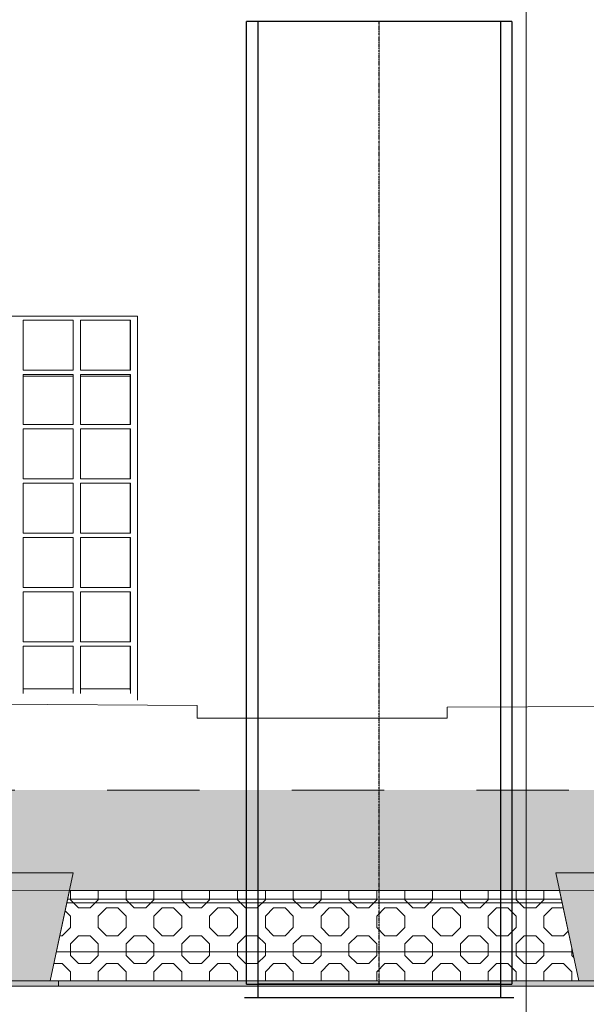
# Model space of a CAD drawing. Header units: millimetres. Extents: x -47038 to 86296, y -75637 to 48966.
# Tile 150 of 174: x 52503 to 53976, y 40690 to 43251. Entities that reach past the tile are written whole.
import ezdxf

# ---------------------------------------------------------------- set-up
doc = ezdxf.new("R2010")
doc.units = ezdxf.units.MM
for name, pattern in [('DASHDOT', [1, 0.5, -0.25, 0, -0.25]), ('Kropki i Kreski', [0]), ('Przerywana (2)', [48, 24, -24])]:
    doc.linetypes.add(name, pattern=pattern)
for name, color, linetype, lineweight, true_color in [('0_Nr_pióra__95', 7, 'Continuous', 20, 0x7c7c7c), ('280-A Dachy Powłoki_Nr_pióra__95', 7, 'Continuous', 20, 0x7c7c7c), ('410-K Osie główne_Nr_pióra__95', 7, 'Continuous', 20, 0x7c7c7c), ('450-K Belki nośne_Nr_pióra__95', 7, 'Continuous', 25, 0x7c7c7c), ('460 - Stropy_Nr_pióra__95', 7, 'Continuous', 20, 0x7c7c7c), ('Rozbiórka_Okna Archicada_Nr_pióra__95', 7, 'Continuous', 25, 0x7c7c7c)]:
    doc.layers.add(name, color=color, linetype=linetype, lineweight=lineweight, true_color=true_color)
for name, color, linetype, lineweight in [('450-K Belki_Nr_pióra__13', 7, 'Continuous', 25), ('FLUID-LWA', 10, 'Continuous', 30), ('Nowe_420 - Wełna mineralna_Nr_pióra__93', 9, 'Continuous', 20), ('Nowe_Okna Archicada_Nr_pióra__93', 9, 'Continuous', 20), ('Rozbiórka_Okna Archicada_Nr_pióra__93', 9, 'Continuous', 20), ('XREF', 8, 'Continuous', 9)]:
    doc.layers.add(name, color=color, linetype=linetype, lineweight=lineweight)
doc.layers.add('FLUID-LWA-INS', color=10, linetype='Continuous')
doc.layers.add('FLUID-LWA-SYM', color=7, linetype='Continuous')

# ---------------------------------------------------------------- blocks, each defined once
blk = doc.blocks.new('A$C67FE79C0')
at = {"layer": '280-A Dachy Powłoki_Nr_pióra__95', "linetype": 'Continuous', "lineweight": 5}
for points in [[(2971.45, 546.91), (24.72, 546.59), (24.72, 545.08), (2971.45, 545.41)], [(24.72, 545.08), (24.72, 520.99), (156.12, 521.01), (155.24, 525.13), (177.24, 525.13), (176.36, 521.01), (307.01, 521.02), (306.14, 525.13), (328.14, 525.13), (327.26, 521.03), (457, 521.04), (456.12, 525.13), (478.12, 525.13), (477.25, 521.04), (609.45, 521.06), (608.58, 525.13), (630.58, 525.13), (629.71, 521.06), (758.24, 521.07), (757.37, 525.13), (779.37, 525.13), (778.51, 521.08), (905.7, 521.09), (904.84, 525.13), (926.84, 525.13), (925.98, 521.09), (1058.53, 521.11), (1057.67, 525.13), (1079.67, 525.13), (1078.81, 521.11), (1207.44, 521.12), (1206.58, 525.13), (1228.58, 525.13), (1227.73, 521.13), (1358.14, 521.14), (1357.28, 525.13), (1379.28, 525.13), (1378.43, 521.14), (1515.84, 521.16), (1514.99, 525.13), (1536.99, 525.13), (1536.14, 521.16), (1673.31, 521.17), (1672.46, 525.13), (1694.46, 525.13), (1693.62, 521.18), (1792.42, 521.19), (1791.5, 525.13), (1827.5, 525.13), (1826.59, 521.19), (1959.72, 521.21), (1958.88, 525.13), (1980.88, 525.13), (1980.04, 521.21), (2110.56, 521.22), (2109.73, 525.13), (2131.73, 525.13), (2130.89, 521.22), (2261.08, 521.24), (2260.18, 525.13), (2296.18, 525.13), (2295.28, 521.24), (2394.9, 521.25), (2394, 525.13), (2430, 525.13), (2429.11, 521.26), (2561.6, 521.27), (2560.77, 525.13), (2582.77, 525.13), (2581.95, 521.27), (2712.14, 521.29), (2711.32, 525.13), (2733.32, 525.13), (2732.5, 521.29), (2862.17, 521.31), (2861.35, 525.13), (2883.35, 525.13), (2882.54, 521.31), (2971.45, 521.32), (2971.45, 545.41)], [(778.4, 520.57), (905.81, 520.59), (905.7, 521.09), (778.51, 521.08)]]:
    blk.add_hatch(color=8, dxfattribs=at).paths.add_polyline_path(points)
at = {"layer": '450-K Belki nośne_Nr_pióra__95', "linetype": 'Continuous', "lineweight": 5}
for points in [[(757.37, 525.13), (763.37, 497.03), (773.37, 497.02), (779.37, 525.13)], [(904.84, 525.13), (910.84, 497.03), (920.84, 497.02), (926.84, 525.13)]]:
    blk.add_hatch(color=8, dxfattribs=at).paths.add_polyline_path(points)
at = {"color": 8, "lineweight": 5}
for p, q in [((778.39, 520.51), (773.37, 497.03)), ((905.83, 520.53), (778.39, 520.51)), ((910.84, 497.03), (905.83, 520.53)), ((773.37, 497.03), (910.84, 497.03))]:
    blk.add_line(p, q, dxfattribs=at)
at = {"layer": '0_Nr_pióra__95', "color": 8, "linetype": 'Continuous', "lineweight": 5}
for p, q in [((551.63, 570.37), (811.58, 568.66)), ((811.58, 568.66), (811.58, 565.37)), ((876.58, 568.24), (1415.1, 570.37)), ((876.58, 565.37), (876.58, 568.24)), ((811.58, 565.37), (876.58, 565.37))]:
    blk.add_line(p, q, dxfattribs=at)
at = {"layer": '280-A Dachy Powłoki_Nr_pióra__95', "color": 8, "linetype": 'Continuous', "lineweight": 5}
for p, q in [((779.38, 654.31), (766.39, 654.31)), ((794.23, 654.31), (781.23, 654.31)), ((779.38, 573.02), (766.39, 573.02)), ((794.23, 573.02), (781.23, 573.02)), ((2972.22, 520.82), (23.28, 520.49))]:
    blk.add_line(p, q, dxfattribs=at)
at = {"layer": '280-A Dachy Powłoki_Nr_pióra__95', "color": 8, "linetype": 'Przerywana (2)', "lineweight": 5}
blk.add_line((2972.22, 546.91), (23.28, 546.59), dxfattribs=at)
at = {"layer": '410-K Osie główne_Nr_pióra__95', "color": 8, "linetype": 'Continuous', "lineweight": 5}
blk.add_line((897.12, 900), (897.12, -300), dxfattribs=at)
at = {"layer": '450-K Belki nośne_Nr_pióra__95', "color": 8, "linetype": 'Continuous', "lineweight": 5}
for p, q in [((757.37, 525.13), (779.37, 525.13)), ((779.37, 525.13), (773.37, 497.02)), ((904.84, 525.13), (910.84, 497.03)), ((904.84, 525.13), (926.84, 525.13)), ((763.37, 497.03), (773.37, 497.02)), ((910.84, 497.03), (920.84, 497.02))]:
    blk.add_line(p, q, dxfattribs=at)
at = {"layer": '450-K Belki_Nr_pióra__13', "color": 8, "linetype": 'Continuous', "lineweight": 5}
blk.add_line((777.92, 518.32), (906.3, 518.32), dxfattribs=at)
at = {"layer": '460 - Stropy_Nr_pióra__95', "color": 8, "linetype": 'Continuous', "lineweight": 5}
for p, q in [((906.5, 517.37), (777.72, 517.37)), ((909.23, 504.57), (774.98, 504.57))]:
    blk.add_line(p, q, dxfattribs=at)
at = {"layer": 'Nowe_420 - Wełna mineralna_Nr_pióra__93', "color": 8, "linetype": 'Continuous', "lineweight": 5}
for p, q in [((778.39, 520.51), (773.37, 497.03)), ((905.83, 520.53), (778.39, 520.51)), ((778.64, 518.14), (778.64, 520.51)), ((785.88, 518.14), (785.88, 520.51)), ((793.12, 518.14), (793.12, 520.51)), ((800.37, 518.14), (800.37, 520.51)), ((807.61, 518.14), (807.61, 520.52)), ((814.85, 518.14), (814.85, 520.52)), ((822.09, 518.14), (822.09, 520.52)), ((829.34, 518.14), (829.34, 520.52)), ((836.58, 518.14), (836.58, 520.52)), ((843.82, 518.14), (843.82, 520.52)), ((851.06, 518.14), (851.06, 520.52)), ((858.31, 518.14), (858.31, 520.52)), ((865.55, 518.14), (865.55, 520.52)), ((872.79, 518.14), (872.79, 520.52)), ((880.03, 518.14), (880.03, 520.52)), ((887.28, 518.14), (887.28, 520.52)), ((894.52, 518.14), (894.52, 520.53)), ((901.76, 518.14), (901.76, 520.53)), ((910.84, 497.03), (905.83, 520.53)), ((778.64, 518.14), (780.76, 516.02)), ((783.76, 516.02), (785.88, 518.14)), ((793.12, 518.14), (795.24, 516.02)), ((798.24, 516.02), (800.37, 518.14)), ((807.61, 518.14), (809.73, 516.02)), ((812.73, 516.02), (814.85, 518.14)), ((822.09, 518.14), (824.21, 516.02)), ((827.21, 516.02), (829.34, 518.14)), ((836.58, 518.14), (838.7, 516.02)), ((841.7, 516.02), (843.82, 518.14)), ((851.06, 518.14), (853.19, 516.02)), ((856.19, 516.02), (858.31, 518.14)), ((865.55, 518.14), (867.67, 516.02)), ((870.67, 516.02), (872.79, 518.14)), ((880.03, 518.14), (882.16, 516.02)), ((885.16, 516.02), (887.28, 518.14)), ((894.52, 518.14), (896.64, 516.02)), ((899.64, 516.02), (901.76, 518.14)), ((777.27, 515.27), (778.64, 513.9)), ((780.76, 516.02), (783.76, 516.02)), ((785.88, 513.9), (788, 516.02)), ((788, 516.02), (791, 516.02)), ((791, 516.02), (793.12, 513.9)), ((795.24, 516.02), (798.24, 516.02)), ((800.37, 513.9), (802.49, 516.02)), ((802.49, 516.02), (805.49, 516.02)), ((805.49, 516.02), (807.61, 513.9)), ((809.73, 516.02), (812.73, 516.02)), ((814.85, 513.9), (816.97, 516.02)), ((816.97, 516.02), (819.97, 516.02)), ((819.97, 516.02), (822.09, 513.9)), ((824.21, 516.02), (827.21, 516.02)), ((829.34, 513.9), (831.46, 516.02)), ((831.46, 516.02), (834.46, 516.02)), ((834.46, 516.02), (836.58, 513.9)), ((838.7, 516.02), (841.7, 516.02)), ((843.82, 513.9), (845.94, 516.02)), ((845.94, 516.02), (848.94, 516.02)), ((848.94, 516.02), (851.06, 513.9)), ((853.19, 516.02), (856.19, 516.02)), ((858.31, 513.9), (860.43, 516.02)), ((860.43, 516.02), (863.43, 516.02)), ((863.43, 516.02), (865.55, 513.9)), ((867.67, 516.02), (870.67, 516.02)), ((872.79, 513.9), (874.91, 516.02)), ((874.91, 516.02), (877.91, 516.02)), ((877.91, 516.02), (880.03, 513.9)), ((882.16, 516.02), (885.16, 516.02)), ((887.28, 513.9), (889.4, 516.02)), ((889.4, 516.02), (892.4, 516.02)), ((892.4, 516.02), (894.52, 513.9)), ((896.64, 516.02), (899.64, 516.02)), ((901.76, 513.9), (903.88, 516.02)), ((903.88, 516.02), (906.79, 516.02)), ((778.64, 510.9), (778.64, 513.9)), ((785.88, 510.9), (785.88, 513.9)), ((793.12, 510.9), (793.12, 513.9)), ((800.37, 510.9), (800.37, 513.9)), ((807.61, 510.9), (807.61, 513.9)), ((814.85, 510.9), (814.85, 513.9)), ((822.09, 510.9), (822.09, 513.9)), ((829.34, 510.9), (829.34, 513.9)), ((836.58, 510.9), (836.58, 513.9)), ((843.82, 510.9), (843.82, 513.9)), ((851.06, 510.9), (851.06, 513.9)), ((858.31, 510.9), (858.31, 513.9)), ((865.55, 510.9), (865.55, 513.9)), ((872.79, 510.9), (872.79, 513.9)), ((880.03, 510.9), (880.03, 513.9)), ((887.28, 510.9), (887.28, 513.9)), ((894.52, 510.9), (894.52, 513.9)), ((901.76, 510.9), (901.76, 513.9)), ((776.52, 508.78), (778.64, 510.9)), ((785.88, 510.9), (788, 508.78)), ((791, 508.78), (793.12, 510.9)), ((800.37, 510.9), (802.49, 508.78)), ((805.49, 508.78), (807.61, 510.9)), ((814.85, 510.9), (816.97, 508.78)), ((819.97, 508.78), (822.09, 510.9)), ((829.34, 510.9), (831.46, 508.78)), ((834.46, 508.78), (836.58, 510.9)), ((843.82, 510.9), (845.94, 508.78)), ((848.94, 508.78), (851.06, 510.9)), ((858.31, 510.9), (860.43, 508.78)), ((863.43, 508.78), (865.55, 510.9)), ((872.79, 510.9), (874.91, 508.78)), ((877.91, 508.78), (880.03, 510.9)), ((887.28, 510.9), (889.4, 508.78)), ((892.4, 508.78), (894.52, 510.9)), ((901.76, 510.9), (903.88, 508.78)), ((906.88, 508.78), (908.08, 509.97)), ((775.88, 508.78), (776.52, 508.78)), ((778.64, 506.66), (780.76, 508.78)), ((780.76, 508.78), (783.76, 508.78)), ((783.76, 508.78), (785.88, 506.66)), ((788, 508.78), (791, 508.78)), ((793.12, 506.66), (795.24, 508.78)), ((795.24, 508.78), (798.24, 508.78)), ((798.24, 508.78), (800.37, 506.66)), ((802.49, 508.78), (805.49, 508.78)), ((807.61, 506.66), (809.73, 508.78)), ((809.73, 508.78), (812.73, 508.78)), ((812.73, 508.78), (814.85, 506.66)), ((816.97, 508.78), (819.97, 508.78)), ((822.09, 506.66), (824.21, 508.78)), ((824.21, 508.78), (827.21, 508.78)), ((827.21, 508.78), (829.34, 506.66)), ((831.46, 508.78), (834.46, 508.78)), ((836.58, 506.66), (838.7, 508.78)), ((838.7, 508.78), (841.7, 508.78)), ((841.7, 508.78), (843.82, 506.66)), ((845.94, 508.78), (848.94, 508.78)), ((851.06, 506.66), (853.19, 508.78)), ((853.19, 508.78), (856.19, 508.78)), ((856.19, 508.78), (858.31, 506.66)), ((860.43, 508.78), (863.43, 508.78)), ((865.55, 506.66), (867.67, 508.78)), ((867.67, 508.78), (870.67, 508.78)), ((870.67, 508.78), (872.79, 506.66)), ((874.91, 508.78), (877.91, 508.78)), ((880.03, 506.66), (882.16, 508.78)), ((882.16, 508.78), (885.16, 508.78)), ((885.16, 508.78), (887.28, 506.66)), ((889.4, 508.78), (892.4, 508.78)), ((894.52, 506.66), (896.64, 508.78)), ((896.64, 508.78), (899.64, 508.78)), ((899.64, 508.78), (901.76, 506.66)), ((903.88, 508.78), (906.88, 508.78)), ((778.64, 503.66), (778.64, 506.66)), ((785.88, 503.66), (785.88, 506.66)), ((793.12, 503.66), (793.12, 506.66)), ((800.37, 503.66), (800.37, 506.66)), ((807.61, 503.66), (807.61, 506.66)), ((814.85, 503.66), (814.85, 506.66)), ((822.09, 503.66), (822.09, 506.66)), ((829.34, 503.66), (829.34, 506.66)), ((836.58, 503.66), (836.58, 506.66)), ((843.82, 503.66), (843.82, 506.66)), ((851.06, 503.66), (851.06, 506.66)), ((858.31, 503.66), (858.31, 506.66)), ((865.55, 503.66), (865.55, 506.66)), ((872.79, 503.66), (872.79, 506.66)), ((880.03, 503.66), (880.03, 506.66)), ((887.28, 503.66), (887.28, 506.66)), ((894.52, 503.66), (894.52, 506.66)), ((901.76, 503.66), (901.76, 506.66)), ((909.01, 503.66), (909.01, 505.63)), ((778.64, 503.66), (780.76, 501.54)), ((783.76, 501.54), (785.88, 503.66)), ((793.12, 503.66), (795.24, 501.54)), ((798.24, 501.54), (800.37, 503.66)), ((807.61, 503.66), (809.73, 501.54)), ((812.73, 501.54), (814.85, 503.66)), ((822.09, 503.66), (824.21, 501.54)), ((827.21, 501.54), (829.34, 503.66)), ((836.58, 503.66), (838.7, 501.54)), ((841.7, 501.54), (843.82, 503.66)), ((851.06, 503.66), (853.19, 501.54)), ((856.19, 501.54), (858.31, 503.66)), ((865.55, 503.66), (867.67, 501.54)), ((870.67, 501.54), (872.79, 503.66)), ((880.03, 503.66), (882.16, 501.54)), ((885.16, 501.54), (887.28, 503.66)), ((894.52, 503.66), (896.64, 501.54)), ((899.64, 501.54), (901.76, 503.66)), ((909.01, 503.66), (909.54, 503.12)), ((774.33, 501.54), (776.52, 501.54)), ((776.52, 501.54), (778.64, 499.41)), ((780.76, 501.54), (783.76, 501.54)), ((785.88, 499.41), (788, 501.54)), ((788, 501.54), (791, 501.54)), ((791, 501.54), (793.12, 499.41)), ((795.24, 501.54), (798.24, 501.54)), ((800.37, 499.41), (802.49, 501.54)), ((802.49, 501.54), (805.49, 501.54)), ((805.49, 501.54), (807.61, 499.41)), ((809.73, 501.54), (812.73, 501.54)), ((814.85, 499.41), (816.97, 501.54)), ((816.97, 501.54), (819.97, 501.54)), ((819.97, 501.54), (822.09, 499.41)), ((824.21, 501.54), (827.21, 501.54)), ((829.34, 499.41), (831.46, 501.54)), ((831.46, 501.54), (834.46, 501.54)), ((834.46, 501.54), (836.58, 499.41)), ((838.7, 501.54), (841.7, 501.54)), ((843.82, 499.41), (845.94, 501.54)), ((845.94, 501.54), (848.94, 501.54)), ((848.94, 501.54), (851.06, 499.41)), ((853.19, 501.54), (856.19, 501.54)), ((858.31, 499.41), (860.43, 501.54)), ((860.43, 501.54), (863.43, 501.54)), ((863.43, 501.54), (865.55, 499.41)), ((867.67, 501.54), (870.67, 501.54)), ((872.79, 499.41), (874.91, 501.54)), ((874.91, 501.54), (877.91, 501.54)), ((877.91, 501.54), (880.03, 499.41)), ((882.16, 501.54), (885.16, 501.54)), ((887.28, 499.41), (889.4, 501.54)), ((889.4, 501.54), (892.4, 501.54)), ((892.4, 501.54), (894.52, 499.41)), ((896.64, 501.54), (899.64, 501.54)), ((901.76, 499.41), (903.88, 501.54)), ((903.88, 501.54), (906.88, 501.54)), ((906.88, 501.54), (909.01, 499.41)), ((525.51, 497.03), (775.51, 497.03)), ((773.37, 497.03), (910.84, 497.03)), ((775.51, 497.03), (1025.52, 497.03)), ((775.51, 495.63), (775.51, 497.03)), ((775.51, 497.03), (775.51, 495.63)), ((778.64, 497.03), (778.64, 499.41)), ((785.88, 497.03), (785.88, 499.41)), ((793.12, 497.03), (793.12, 499.41)), ((800.37, 497.03), (800.37, 499.41)), ((807.61, 497.03), (807.61, 499.41)), ((814.85, 497.03), (814.85, 499.41)), ((822.09, 497.03), (822.09, 499.41)), ((829.34, 497.03), (829.34, 499.41)), ((836.58, 497.03), (836.58, 499.41)), ((843.82, 497.03), (843.82, 499.41)), ((851.06, 497.03), (851.06, 499.41)), ((858.31, 497.03), (858.31, 499.41)), ((865.55, 497.03), (865.55, 499.41)), ((872.79, 497.03), (872.79, 499.41)), ((880.03, 497.03), (880.03, 499.41)), ((887.28, 497.03), (887.28, 499.41)), ((894.52, 497.03), (894.52, 499.41)), ((901.76, 497.03), (901.76, 499.41)), ((909.01, 497.03), (909.01, 499.41)), ((775.51, 495.63), (525.51, 495.63)), ((1025.52, 495.63), (775.51, 495.63))]:
    blk.add_line(p, q, dxfattribs=at)
at = {"layer": 'Nowe_420 - Wełna mineralna_Nr_pióra__93', "color": 8, "linetype": 'Continuous', "lineweight": 5, "extrusion": (0, 0, -1)}
for points in [[(-775.51, 495.63), (-525.51, 497.03), (-525.51, 495.63)], [(-525.51, 497.03), (-775.51, 495.63), (-775.51, 497.03)], [(-1025.52, 495.63), (-775.51, 497.03), (-775.51, 495.63)], [(-775.51, 497.03), (-1025.52, 495.63), (-1025.52, 497.03)]]:
    blk.add_solid(points, dxfattribs=at)
at = {"layer": 'Nowe_Okna Archicada_Nr_pióra__93', "color": 8, "linetype": 'Continuous', "lineweight": 5}
for p, q in [((766.39, 668.88), (779.39, 668.88)), ((766.39, 655.88), (766.39, 668.88)), ((766.39, 668.88), (766.39, 655.88)), ((766.39, 668.88), (766.39, 668.88)), ((779.38, 668.88), (779.38, 655.88)), ((779.38, 655.88), (779.38, 668.88)), ((779.39, 668.88), (779.39, 655.88)), ((779.39, 655.88), (779.39, 668.88)), ((781.23, 668.88), (781.23, 655.88)), ((781.24, 668.88), (781.23, 668.88)), ((781.24, 668.88), (794.24, 668.88)), ((781.24, 655.88), (781.24, 668.88)), ((794.22, 668.88), (794.22, 655.88)), ((794.23, 655.88), (794.23, 668.88)), ((794.23, 655.88), (794.23, 668.88)), ((794.24, 668.88), (794.24, 655.88)), ((796.08, 670), (796.08, 571.94)), ((779.39, 655.88), (766.39, 655.88)), ((766.39, 655.88), (766.39, 655.88)), ((781.23, 655.88), (781.24, 655.88)), ((794.24, 655.88), (781.24, 655.88)), ((766.39, 654.75), (779.39, 654.75)), ((766.39, 641.75), (766.39, 654.75)), ((766.39, 654.75), (766.39, 641.75)), ((766.39, 654.75), (766.39, 654.75)), ((779.38, 654.75), (779.38, 641.75)), ((779.38, 641.75), (779.38, 654.75)), ((779.39, 654.75), (779.39, 641.75)), ((779.39, 641.75), (779.39, 654.75)), ((781.23, 654.75), (781.23, 641.75)), ((781.24, 654.75), (781.23, 654.75)), ((781.24, 654.75), (794.24, 654.75)), ((781.24, 641.75), (781.24, 654.75)), ((794.22, 654.75), (794.22, 641.75)), ((794.23, 641.75), (794.23, 654.75)), ((794.23, 641.75), (794.23, 654.75)), ((794.24, 654.75), (794.24, 641.75)), ((779.39, 641.75), (766.39, 641.75)), ((766.39, 641.75), (766.39, 641.75)), ((766.39, 640.63), (779.39, 640.63)), ((766.39, 627.63), (766.39, 640.63)), ((766.39, 640.63), (766.39, 627.63)), ((766.39, 640.63), (766.39, 640.63)), ((779.38, 640.63), (779.38, 627.63)), ((779.38, 627.63), (779.38, 640.63)), ((779.39, 640.63), (779.39, 627.63)), ((779.39, 627.63), (779.39, 640.63)), ((781.23, 641.75), (781.24, 641.75)), ((781.23, 640.63), (781.23, 627.63)), ((781.24, 640.63), (781.23, 640.63)), ((794.24, 641.75), (781.24, 641.75)), ((781.24, 640.63), (794.24, 640.63)), ((781.24, 627.63), (781.24, 640.63)), ((794.22, 640.63), (794.22, 627.63)), ((794.23, 627.63), (794.23, 640.63)), ((794.23, 627.63), (794.23, 640.63)), ((794.24, 640.63), (794.24, 627.63)), ((779.39, 627.63), (766.39, 627.63)), ((766.39, 627.63), (766.39, 627.63)), ((781.23, 627.63), (781.24, 627.63)), ((794.24, 627.63), (781.24, 627.63)), ((766.39, 626.5), (779.39, 626.5)), ((766.39, 613.5), (766.39, 626.5)), ((766.39, 626.5), (766.39, 613.5)), ((766.39, 626.5), (766.39, 626.5)), ((779.38, 626.5), (779.38, 613.5)), ((779.38, 613.5), (779.38, 626.5)), ((779.39, 626.5), (779.39, 613.5)), ((779.39, 613.5), (779.39, 626.5)), ((781.23, 626.5), (781.23, 613.5)), ((781.24, 626.5), (781.23, 626.5)), ((781.24, 626.5), (794.24, 626.5)), ((781.24, 613.5), (781.24, 626.5)), ((794.22, 626.5), (794.22, 613.5)), ((794.23, 613.5), (794.23, 626.5)), ((794.23, 613.5), (794.23, 626.5)), ((794.24, 626.5), (794.24, 613.5)), ((779.39, 613.5), (766.39, 613.5)), ((766.39, 613.5), (766.39, 613.5)), ((766.39, 612.38), (779.39, 612.38)), ((766.39, 599.38), (766.39, 612.38)), ((766.39, 612.38), (766.39, 599.38)), ((766.39, 612.38), (766.39, 612.38)), ((779.38, 612.38), (779.38, 599.38)), ((779.38, 599.38), (779.38, 612.38)), ((779.39, 612.38), (779.39, 599.38)), ((779.39, 599.38), (779.39, 612.38)), ((781.23, 613.5), (781.24, 613.5)), ((781.23, 612.38), (781.23, 599.38)), ((781.24, 612.38), (781.23, 612.38)), ((794.24, 613.5), (781.24, 613.5)), ((781.24, 612.38), (794.24, 612.38)), ((781.24, 599.38), (781.24, 612.38)), ((794.22, 612.38), (794.22, 599.38)), ((794.23, 599.38), (794.23, 612.38)), ((794.23, 599.38), (794.23, 612.38)), ((794.24, 612.38), (794.24, 599.38)), ((779.39, 599.38), (766.39, 599.38)), ((766.39, 599.38), (766.39, 599.38)), ((766.39, 598.25), (779.39, 598.25)), ((766.39, 585.25), (766.39, 598.25)), ((766.39, 598.25), (766.39, 585.25)), ((766.39, 598.25), (766.39, 598.25)), ((779.38, 598.25), (779.38, 585.25)), ((779.38, 585.25), (779.38, 598.25)), ((779.39, 598.25), (779.39, 585.25)), ((779.39, 585.25), (779.39, 598.25)), ((781.23, 599.38), (781.24, 599.38)), ((781.23, 598.25), (781.23, 585.25)), ((781.24, 598.25), (781.23, 598.25)), ((794.24, 599.38), (781.24, 599.38)), ((781.24, 598.25), (794.24, 598.25)), ((781.24, 585.25), (781.24, 598.25)), ((794.22, 598.25), (794.22, 585.25)), ((794.23, 585.25), (794.23, 598.25)), ((794.23, 585.25), (794.23, 598.25)), ((794.24, 598.25), (794.24, 585.25)), ((779.39, 585.25), (766.39, 585.25)), ((766.39, 585.25), (766.39, 585.25)), ((766.39, 584.13), (779.39, 584.13)), ((766.39, 571.79), (766.39, 584.13)), ((766.39, 584.13), (766.39, 571.93)), ((766.39, 584.13), (766.39, 584.13)), ((779.38, 584.13), (779.38, 572.69)), ((779.38, 572.55), (779.38, 584.13)), ((779.39, 584.13), (779.39, 571.8)), ((779.39, 571.94), (779.39, 584.13)), ((781.23, 585.25), (781.24, 585.25)), ((781.23, 584.13), (781.23, 571.94)), ((781.24, 584.13), (781.23, 584.13)), ((794.24, 585.25), (781.24, 585.25)), ((781.24, 584.13), (794.24, 584.13)), ((781.24, 571.8), (781.24, 584.13)), ((794.22, 584.13), (794.22, 572.69)), ((794.23, 572.55), (794.23, 584.13)), ((794.23, 571.94), (794.23, 584.13)), ((794.24, 584.13), (794.24, 571.8))]:
    blk.add_line(p, q, dxfattribs=at)
at = {"layer": 'Rozbiórka_Okna Archicada_Nr_pióra__93', "color": 8, "linetype": 'Continuous', "lineweight": 5}
for p, q in [((796.08, 571.8), (796.08, 670)), ((796.11, 670), (796.11, 570.05))]:
    blk.add_line(p, q, dxfattribs=at)
at = {"layer": 'Rozbiórka_Okna Archicada_Nr_pióra__95', "color": 8, "linetype": 'Continuous', "lineweight": 5}
blk.add_line((616.11, 670), (796.11, 670), dxfattribs=at)
blk = doc.blocks.new('*U3646')
at = {"color": 14, "linetype": 'Continuous', "lineweight": -2}
blk.add_line((0, 0, 315), (0, 0, -315), dxfattribs=at)
at = {"color": 0, "linetype": 'ByBlock', "lineweight": -2}
for p, q in [((35, 0, -315), (35, 0, 315)), ((35, 0, -350), (35, 0, -315)), ((35, 0, 315), (35, 0, 350))]:
    blk.add_line(p, q, dxfattribs=at)
blk = doc.blocks.new('*U3645')
at = {"color": 14, "linetype": 'Continuous', "lineweight": -2}
for p, q in [((-1252, 0, 315), (-1252, 0, -315)), ((1252, 0, -315), (1252, 0, 315))]:
    blk.add_line(p, q, dxfattribs=at)
at = {"layer": 'FLUID-LWA-INS', "linetype": 'Kropki i Kreski', "lineweight": -3}
for p, q in [((-1252, 0, 345), (-1252, 0, 315)), ((-1252, 0, -315), (-1252, 0, -345)), ((1252, 0, -345), (1252, 0, -315)), ((1252, 0, 315), (1252, 0, 345))]:
    blk.add_line(p, q, dxfattribs=at)
blk = doc.blocks.new('*U3644')
at = {"color": 14, "linetype": 'Continuous', "lineweight": -2}
blk.add_line((0, 0, 315), (0, 0, -315), dxfattribs=at)
at = {"color": 0, "linetype": 'ByBlock', "lineweight": -2}
for p, q in [((35, 0, -315), (0, 0, -315)), ((0, 0, 315), (35, 0, 315)), ((35, 0, -315), (35, 0, 315)), ((35, 0, -350), (35, 0, -315)), ((35, 0, 315), (35, 0, 350))]:
    blk.add_line(p, q, dxfattribs=at)
blk = doc.blocks.new('*U3643')
at = {"color": 14, "linetype": 'Continuous', "lineweight": -2}
for p, q in [((-1252, 0, 315), (-1252, 0, -315)), ((1252, 0, -315), (1252, 0, 315))]:
    blk.add_line(p, q, dxfattribs=at)
at = {"color": 0, "linetype": 'ByBlock', "lineweight": -2}
for p, q in [((1252, 0, -315), (-1252, 0, -315)), ((-1252, 0, 315), (1252, 0, 315))]:
    blk.add_line(p, q, dxfattribs=at)
at = {"layer": 'FLUID-LWA-INS', "linetype": 'Kropki i Kreski', "lineweight": -3}
for p, q in [((-1252, 0, 345), (-1252, 0, 315)), ((-1252, 0, -315), (-1252, 0, -345)), ((1252, 0, -345), (-1252, 0, -345)), ((-1252, 0, 345), (1252, 0, 345)), ((1252, 0, -345), (1252, 0, -315)), ((1252, 0, 315), (1252, 0, 345))]:
    blk.add_line(p, q, dxfattribs=at)
at = {"layer": 'FLUID-LWA-SYM', "color": 0, "linetype": 'DASHDOT', "lineweight": -3}
for q in [(1252, 0), (-1251.7, 0)]:
    blk.add_line((-1252, 0), q, dxfattribs=at)

msp = doc.modelspace()

# ---------------------------------------------------------------- block references
at = {"layer": 'XREF', "xscale": 10, "yscale": 10, "zscale": 10, "rotation": 360}
msp.add_blockref('A$C67FE79C0', (44848.7, 35780.4), dxfattribs=at)

# ---------------------------------------------------------------- next in the draw order: block references
at = {"layer": 'FLUID-LWA', "linetype": 'Continuous', "extrusion": (-1, 1.22465e-16, -1.12482e-32), "rotation": 180}
for name in ['*U3645', '*U3643']:
    msp.add_blockref(name, (-41994.4, 47652.6, -53438), dxfattribs=at)
at = {"layer": 'FLUID-LWA', "linetype": 'Continuous', "extrusion": (1, 1.22465e-16, -1.22465e-16), "rotation": 180}
for name in ['*U3646', '*U3644']:
    msp.add_blockref(name, (40742.6, 47652.6, 53438), dxfattribs=at)

doc.saveas('drawing.dxf')
